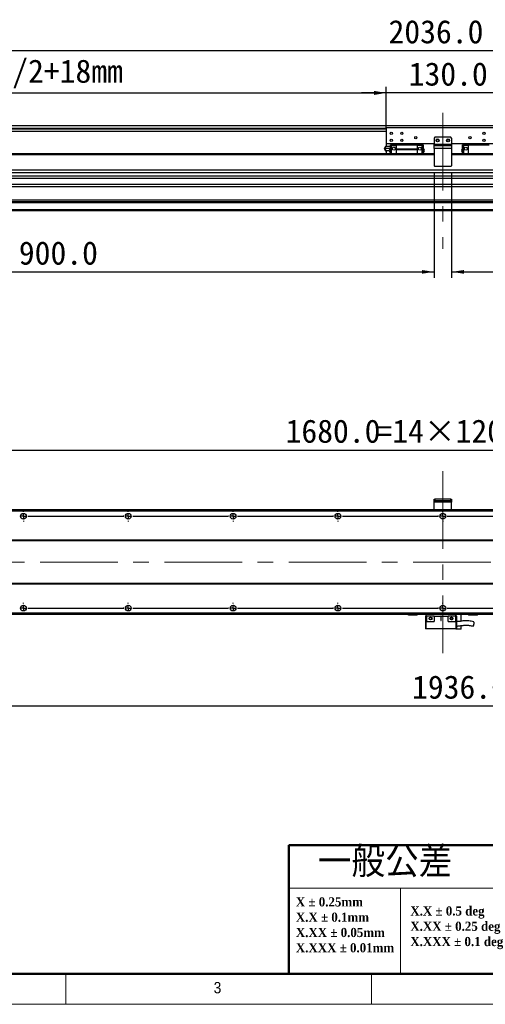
# Model space of a CAD drawing. Header units: millimetres. Extents: x 35 to 2905, y 35 to 2044.
# Tile 2 of 6: x 717 to 1250, y 35 to 1162. Entities that reach past the tile are written whole.
import ezdxf

# ---------------------------------------------------------------- set-up
doc = ezdxf.new("R2010")
doc.units = ezdxf.units.MM
doc.header["$LTSCALE"] = 7
doc.header["$PDSIZE"] = -1
doc.linetypes.add('CENTERX2', pattern=[20.32, 12.7, -2.54, 2.54, -2.54])
doc.layers.add('DIMNS', color=7, linetype='Continuous')
doc.styles.add('SLDTEXTSTYLE1', font='Gothic.ttf', dxfattribs={"width": 0.913})
doc.styles.add('SLDTEXTSTYLE2', font='timesbd.ttf', dxfattribs={"width": 0.933})
doc.styles.add('SLDTEXTSTYLE4', font='txt', dxfattribs={"bigfont": 'bigfont'})
doc.styles.add('SLDTEXTSTYLE8', font='txt')
doc.dimstyles.new('SLDDIMSTYLE0', dxfattribs={"dimtxt": 26.6, "dimasz": 14, "dimexe": 0, "dimexo": 0.0625, "dimgap": 6.65, "dimtad": 2, "dimdec": 1, "dimrnd": 1e-09, "dimzin": 4, "dimdsep": 46, "dimtxsty": 'SLDTEXTSTYLE8', "dimsah": 1, "dimcen": 0.09, "dimadec": 0, "dimazin": 1, "dimtfac": 1, "dimtdec": 1, "dimtofl": 0, "dimtmove": 0, "dimatfit": 3, "dimfxl": 0, "dimfrac": 2, "dimtolj": 1, "dimtzin": 12, "dimarcsym": 0})
doc.dimstyles.new('SLDDIMSTYLE1', dxfattribs={"dimtxt": 26.6, "dimasz": 14, "dimexe": 0, "dimexo": 0.0625, "dimgap": 6.65, "dimtad": 2, "dimdec": 1, "dimrnd": 1e-09, "dimzin": 4, "dimdsep": 46, "dimtxsty": 'SLDTEXTSTYLE8', "dimsah": 1, "dimcen": 0.09, "dimadec": 0, "dimazin": 1, "dimtfac": 1, "dimtdec": 1, "dimtmove": 0, "dimatfit": 0, "dimfxl": 0, "dimfrac": 2, "dimtolj": 1, "dimtzin": 12, "dimarcsym": 0})

# ---------------------------------------------------------------- blocks, each defined once
blk = doc.blocks.new('SW_NOTE_0')
at = {"color": 0, "linetype": 'Continuous', "lineweight": 0, "char_height": 10.5, "attachment_point": 1, "style": 'SLDTEXTSTYLE2'}
for s, insert in [('X.X ± 0.5 deg', (0, 13.8)), ('X.XX ± 0.25 deg', (0, -3.7)), ('X.XXX ± 0.1 deg', (0, -21.2))]:
    blk.add_mtext(s, dxfattribs=dict(at, insert=insert))
blk = doc.blocks.new('SW_NOTE_1')
at = {"color": 0, "linetype": 'Continuous', "lineweight": 0, "char_height": 10.5, "attachment_point": 1, "style": 'SLDTEXTSTYLE2'}
for s, insert in [('X ± 0.25mm ', (0, 13.8)), ('X.X ± 0.1mm', (0, -3.7))]:
    blk.add_mtext(s, dxfattribs=dict(at, insert=insert))
blk = doc.blocks.new('SW_NOTE_2')
at = {"color": 0, "linetype": 'Continuous', "lineweight": 0, "char_height": 10.5, "attachment_point": 1, "style": 'SLDTEXTSTYLE2'}
for s, insert in [('X.XX ± 0.05mm', (0, 13.8)), ('X.XXX ± 0.01mm', (0, -3.7))]:
    blk.add_mtext(s, dxfattribs=dict(at, insert=insert))
blk = doc.blocks.new('_D')
at = {"layer": 'DIMNS'}
for p, q in [((183.5, 1019.4), (183.5, 1133.2)), ((2219.5, 1019.4), (2219.5, 1133.2)), ((183.5, 1126.2), (2219.5, 1126.2))]:
    blk.add_line(p, q, dxfattribs=at)
for points in [[(183.5, 1126.2), (197.5, 1124.1), (197.5, 1128.3)], [(2219.5, 1126.2), (2205.5, 1128.3), (2205.5, 1124.1)]]:
    blk.add_solid(points, dxfattribs=at)
at = {"layer": 'DIMNS', "insert": (1139.3, 1161.1), "char_height": 26.6, "attachment_point": 1, "style": 'SLDTEXTSTYLE8'}
blk.add_mtext('2036.0', dxfattribs=at)
blk = doc.blocks.new('_D_1')
at = {"layer": 'Defpoints', "color": 0}
for p in [(1136.5, 1077.8), (1136.5, 1038), (218.5, 1031.2)]:
    blk.add_point(p, dxfattribs=at)
at = {"layer": 'DIMNS', "color": 0, "lineweight": -2}
for p, q in [((218.5, 1031.2), (218.5, 1077.8)), ((232.5, 1077.8), (1122.5, 1077.8)), ((1136.5, 1038), (1136.5, 1077.8))]:
    blk.add_line(p, q, dxfattribs=at)
at = {"layer": 'DIMNS', "color": 0}
for points in [[(232.5, 1080.1), (232.5, 1075.4), (218.5, 1077.8)], [(1122.5, 1080.1), (1122.5, 1075.4), (1136.5, 1077.8)]]:
    blk.add_solid(points, dxfattribs=at)
at = {"layer": 'DIMNS', "color": 0, "insert": (708.7, 1116), "char_height": 26.6, "attachment_point": 2, "style": 'SLDTEXTSTYLE8'}
blk.add_mtext('\\A1;918.0=T/2+18mm', dxfattribs=at)
blk = doc.blocks.new('_D_2')
at = {"layer": 'DIMNS'}
for p, q in [((1136.5, 1046.9), (1136.5, 1084.8)), ((1266.5, 1046.9), (1266.5, 1084.8)), ((1136.5, 1077.8), (1108.5, 1077.8)), ((1266.5, 1077.8), (1136.5, 1077.8)), ((1266.5, 1077.8), (1294.5, 1077.8))]:
    blk.add_line(p, q, dxfattribs=at)
for points in [[(1136.5, 1077.8), (1122.5, 1079.9), (1122.5, 1075.7)], [(1266.5, 1077.8), (1280.5, 1075.7), (1280.5, 1079.9)]]:
    blk.add_solid(points, dxfattribs=at)
at = {"layer": 'DIMNS', "insert": (1162.4, 1112.7), "char_height": 26.6, "attachment_point": 1, "style": 'SLDTEXTSTYLE8'}
blk.add_mtext('130.0', dxfattribs=at)
blk = doc.blocks.new('_D_4')
at = {"layer": 'DIMNS'}
for p, q in [((1191.5, 985.6), (1191.5, 866)), ((291.5, 978.4), (291.5, 866)), ((291.5, 873), (1191.5, 873))]:
    blk.add_line(p, q, dxfattribs=at)
for points in [[(291.5, 873), (305.5, 870.9), (305.5, 875.1)], [(1191.5, 873), (1177.5, 875.1), (1177.5, 870.9)]]:
    blk.add_solid(points, dxfattribs=at)
at = {"layer": 'DIMNS', "insert": (716.3, 907.9), "char_height": 26.6, "attachment_point": 1, "style": 'SLDTEXTSTYLE8'}
blk.add_mtext('900.0', dxfattribs=at)
blk = doc.blocks.new('_D_5')
at = {"layer": 'DIMNS'}
for p, q in [((1211.5, 985.6), (1211.5, 866)), ((2111.5, 978.4), (2111.5, 866)), ((1211.5, 873), (2111.5, 873))]:
    blk.add_line(p, q, dxfattribs=at)
for points in [[(1211.5, 873), (1225.5, 870.9), (1225.5, 875.1)], [(2111.5, 873), (2097.5, 875.1), (2097.5, 870.9)]]:
    blk.add_solid(points, dxfattribs=at)
at = {"layer": 'DIMNS', "insert": (1606.3, 907.9), "char_height": 26.6, "attachment_point": 1, "style": 'SLDTEXTSTYLE8'}
blk.add_mtext('900.0', dxfattribs=at)
blk = doc.blocks.new('_D_13')
at = {"layer": 'DIMNS'}
for p, q in [((233.5, 532), (233.5, 369.4)), ((2169.5, 526.4), (2169.5, 369.4)), ((233.5, 376.4), (2169.5, 376.4))]:
    blk.add_line(p, q, dxfattribs=at)
for points in [[(233.5, 376.4), (247.5, 374.3), (247.5, 378.5)], [(2169.5, 376.4), (2155.5, 378.5), (2155.5, 374.3)]]:
    blk.add_solid(points, dxfattribs=at)
at = {"layer": 'DIMNS', "insert": (1166.2, 411.3), "char_height": 26.6, "attachment_point": 1, "style": 'SLDTEXTSTYLE8'}
blk.add_mtext('1936.0', dxfattribs=at)
blk = doc.blocks.new('_D_18')
at = {"layer": 'DIMNS'}
for p, q in [((361.5, 608.1), (361.5, 676.2)), ((2041.5, 608.1), (2041.5, 676.2)), ((361.5, 669.2), (2041.5, 669.2))]:
    blk.add_line(p, q, dxfattribs=at)
for points in [[(361.5, 669.2), (375.5, 667.1), (375.5, 671.3)], [(2041.5, 669.2), (2027.5, 671.3), (2027.5, 667.1)]]:
    blk.add_solid(points, dxfattribs=at)
at = {"layer": 'DIMNS', "char_height": 26.6, "attachment_point": 1, "style": 'SLDTEXTSTYLE8'}
for s, insert in [('1680.0', (1021.5, 704.1)), ('=14×120.0(PITCH)', (1125.5, 704.1))]:
    blk.add_mtext(s, dxfattribs=dict(at, insert=insert))
blk = doc.blocks.new('SW_CENTERMARKSYMBOL_2')
at = {"layer": 'DIMNS', "color": 0}
for p, q in [((240, 0), (237.46, 0)), ((240, 0), (237.46, 0)), ((240, 0), (237.46, 0)), ((240, 0), (237.46, 0)), ((240, 5.08), (240, 5.84)), ((240, 0), (240, 2.54)), ((240, 0), (240, 2.54)), ((240, 0), (240, 2.54)), ((240, 0), (240, 2.54)), ((240, 0), (240, -2.54)), ((240, 0), (242.54, 0)), ((240, 0), (240, -2.54)), ((240, 0), (242.54, 0)), ((240, 0), (240, -2.54)), ((240, 0), (242.54, 0)), ((240, 0), (240, -2.54)), ((240, 0), (242.54, 0)), ((245.08, 0), (245.84, 0)), ((245.08, 0), (354.92, 0)), ((354.92, 0), (354.16, 0)), ((360, 0), (357.46, 0)), ((360, 0), (357.46, 0)), ((360, 0), (357.46, 0)), ((360, 0), (357.46, 0)), ((360, 0), (357.46, 0)), ((360, 5.08), (360, 5.84)), ((360, 0), (360, 2.54)), ((360, 0), (360, 2.54)), ((360, 0), (360, 2.54)), ((360, 0), (360, 2.54)), ((360, 0), (360, 2.54)), ((360, 0), (360, -2.54)), ((360, 0), (362.54, 0)), ((360, 0), (360, -2.54)), ((360, 0), (362.54, 0)), ((360, 0), (360, -2.54)), ((360, 0), (362.54, 0)), ((360, 0), (360, -2.54)), ((360, 0), (362.54, 0)), ((360, 0), (360, -2.54)), ((360, 0), (362.54, 0)), ((365.08, 0), (365.84, 0)), ((365.08, 0), (474.92, 0)), ((474.92, 0), (474.16, 0)), ((480, 0), (477.46, 0)), ((480, 0), (477.46, 0)), ((480, 0), (477.46, 0)), ((480, 0), (477.46, 0)), ((480, 0), (477.46, 0)), ((480, 0), (477.46, 0)), ((480, 5.08), (480, 5.84)), ((480, 0), (480, 2.54)), ((480, 0), (480, 2.54)), ((480, 0), (480, 2.54)), ((480, 0), (480, 2.54)), ((480, 0), (480, 2.54)), ((480, 0), (480, 2.54)), ((480, 0), (480, -2.54)), ((480, 0), (482.54, 0)), ((480, 0), (480, -2.54)), ((480, 0), (482.54, 0)), ((480, 0), (480, -2.54)), ((480, 0), (482.54, 0)), ((480, 0), (480, -2.54)), ((480, 0), (482.54, 0)), ((480, 0), (480, -2.54)), ((480, 0), (482.54, 0)), ((480, 0), (480, -2.54)), ((480, 0), (482.54, 0)), ((485.08, 0), (485.84, 0)), ((485.08, 0), (594.92, 0)), ((594.92, 0), (594.16, 0)), ((600, 0), (597.46, 0)), ((600, 0), (597.46, 0)), ((600, 0), (597.46, 0)), ((600, 0), (597.46, 0)), ((600, 0), (597.46, 0)), ((600, 0), (597.46, 0)), ((600, 0), (597.46, 0)), ((600, 5.08), (600, 5.84)), ((600, 0), (600, 2.54)), ((600, 0), (600, 2.54)), ((600, 0), (600, 2.54)), ((600, 0), (600, 2.54)), ((600, 0), (600, 2.54)), ((600, 0), (600, 2.54)), ((600, 0), (600, 2.54)), ((600, 0), (600, -2.54)), ((600, 0), (602.54, 0)), ((600, 0), (600, -2.54)), ((600, 0), (602.54, 0)), ((600, 0), (600, -2.54)), ((600, 0), (602.54, 0)), ((600, 0), (600, -2.54)), ((600, 0), (602.54, 0)), ((600, 0), (600, -2.54)), ((600, 0), (602.54, 0)), ((600, 0), (600, -2.54)), ((600, 0), (602.54, 0)), ((600, 0), (600, -2.54)), ((600, 0), (602.54, 0)), ((605.08, 0), (605.84, 0)), ((605.08, 0), (714.92, 0)), ((714.92, 0), (714.16, 0)), ((720, 0), (717.46, 0)), ((720, 0), (717.46, 0)), ((720, 0), (717.46, 0)), ((720, 0), (717.46, 0)), ((720, 0), (717.46, 0)), ((720, 0), (717.46, 0)), ((720, 0), (717.46, 0)), ((720, 0), (717.46, 0)), ((720, 5.08), (720, 5.84)), ((720, 0), (720, 2.54)), ((720, 0), (720, 2.54)), ((720, 0), (720, 2.54)), ((720, 0), (720, 2.54)), ((720, 0), (720, 2.54)), ((720, 0), (720, 2.54)), ((720, 0), (720, 2.54)), ((720, 0), (720, 2.54)), ((720, 0), (720, -2.54)), ((720, 0), (722.54, 0)), ((720, 0), (720, -2.54)), ((720, 0), (722.54, 0)), ((720, 0), (720, -2.54)), ((720, 0), (722.54, 0)), ((720, 0), (720, -2.54)), ((720, 0), (722.54, 0)), ((720, 0), (720, -2.54)), ((720, 0), (722.54, 0)), ((720, 0), (720, -2.54)), ((720, 0), (722.54, 0)), ((720, 0), (720, -2.54)), ((720, 0), (722.54, 0)), ((720, 0), (720, -2.54)), ((720, 0), (722.54, 0)), ((725.08, 0), (725.84, 0)), ((725.08, 0), (834.92, 0)), ((240, -5.08), (240, -5.84)), ((360, -5.08), (360, -5.84)), ((480, -5.08), (480, -5.84)), ((600, -5.08), (600, -5.84)), ((720, -5.08), (720, -5.84))]:
    blk.add_line(p, q, dxfattribs=at)
blk = doc.blocks.new('SW_CENTERMARKSYMBOL_3')
at = {"layer": 'DIMNS', "color": 0}
for p, q in [((120, 0), (117.46, 0)), ((120, 0), (117.46, 0)), ((120, 0), (117.46, 0)), ((120, 0), (117.46, 0)), ((120, 5.08), (120, 5.84)), ((120, 0), (120, 2.54)), ((120, 0), (120, 2.54)), ((120, 0), (120, 2.54)), ((120, 0), (120, 2.54)), ((120, 0), (120, -2.54)), ((120, 0), (122.54, 0)), ((120, 0), (120, -2.54)), ((120, 0), (122.54, 0)), ((120, 0), (120, -2.54)), ((120, 0), (122.54, 0)), ((120, 0), (120, -2.54)), ((120, 0), (122.54, 0)), ((125.08, 0), (125.84, 0)), ((125.08, 0), (234.92, 0)), ((234.92, 0), (234.16, 0)), ((240, 0), (237.46, 0)), ((240, 0), (237.46, 0)), ((240, 0), (237.46, 0)), ((240, 0), (237.46, 0)), ((240, 0), (237.46, 0)), ((240, 5.08), (240, 5.84)), ((240, 0), (240, 2.54)), ((240, 0), (240, 2.54)), ((240, 0), (240, 2.54)), ((240, 0), (240, 2.54)), ((240, 0), (240, 2.54)), ((240, 0), (240, -2.54)), ((240, 0), (242.54, 0)), ((240, 0), (240, -2.54)), ((240, 0), (242.54, 0)), ((240, 0), (240, -2.54)), ((240, 0), (242.54, 0)), ((240, 0), (240, -2.54)), ((240, 0), (242.54, 0)), ((240, 0), (240, -2.54)), ((240, 0), (242.54, 0)), ((245.08, 0), (245.84, 0)), ((245.08, 0), (354.92, 0)), ((354.92, 0), (354.16, 0)), ((360, 0), (357.46, 0)), ((360, 0), (357.46, 0)), ((360, 0), (357.46, 0)), ((360, 0), (357.46, 0)), ((360, 0), (357.46, 0)), ((360, 0), (357.46, 0)), ((360, 5.08), (360, 5.84)), ((360, 0), (360, 2.54)), ((360, 0), (360, 2.54)), ((360, 0), (360, 2.54)), ((360, 0), (360, 2.54)), ((360, 0), (360, 2.54)), ((360, 0), (360, 2.54)), ((360, 0), (360, -2.54)), ((360, 0), (362.54, 0)), ((360, 0), (360, -2.54)), ((360, 0), (362.54, 0)), ((360, 0), (360, -2.54)), ((360, 0), (362.54, 0)), ((360, 0), (360, -2.54)), ((360, 0), (362.54, 0)), ((360, 0), (360, -2.54)), ((360, 0), (362.54, 0)), ((360, 0), (360, -2.54)), ((360, 0), (362.54, 0)), ((365.08, 0), (365.84, 0)), ((365.08, 0), (474.92, 0)), ((474.92, 0), (474.16, 0)), ((480, 0), (477.46, 0)), ((480, 0), (477.46, 0)), ((480, 0), (477.46, 0)), ((480, 0), (477.46, 0)), ((480, 0), (477.46, 0)), ((480, 0), (477.46, 0)), ((480, 0), (477.46, 0)), ((480, 5.08), (480, 5.84)), ((480, 0), (480, 2.54)), ((480, 0), (480, 2.54)), ((480, 0), (480, 2.54)), ((480, 0), (480, 2.54)), ((480, 0), (480, 2.54)), ((480, 0), (480, 2.54)), ((480, 0), (480, 2.54)), ((480, 0), (480, -2.54)), ((480, 0), (482.54, 0)), ((480, 0), (480, -2.54)), ((480, 0), (482.54, 0)), ((480, 0), (480, -2.54)), ((480, 0), (482.54, 0)), ((480, 0), (480, -2.54)), ((480, 0), (482.54, 0)), ((480, 0), (480, -2.54)), ((480, 0), (482.54, 0)), ((480, 0), (480, -2.54)), ((480, 0), (482.54, 0)), ((480, 0), (480, -2.54)), ((480, 0), (482.54, 0)), ((485.08, 0), (485.84, 0)), ((485.08, 0), (594.92, 0)), ((594.92, 0), (594.16, 0)), ((600, 0), (597.46, 0)), ((600, 0), (597.46, 0)), ((600, 0), (597.46, 0)), ((600, 0), (597.46, 0)), ((600, 0), (597.46, 0)), ((600, 0), (597.46, 0)), ((600, 0), (597.46, 0)), ((600, 0), (597.46, 0)), ((600, 5.08), (600, 5.84)), ((600, 0), (600, 2.54)), ((600, 0), (600, 2.54)), ((600, 0), (600, 2.54)), ((600, 0), (600, 2.54)), ((600, 0), (600, 2.54)), ((600, 0), (600, 2.54)), ((600, 0), (600, 2.54)), ((600, 0), (600, 2.54)), ((600, 0), (600, -2.54)), ((600, 0), (602.54, 0)), ((600, 0), (600, -2.54)), ((600, 0), (602.54, 0)), ((600, 0), (600, -2.54)), ((600, 0), (602.54, 0)), ((600, 0), (600, -2.54)), ((600, 0), (602.54, 0)), ((600, 0), (600, -2.54)), ((600, 0), (602.54, 0)), ((600, 0), (600, -2.54)), ((600, 0), (602.54, 0)), ((600, 0), (600, -2.54)), ((600, 0), (602.54, 0)), ((600, 0), (600, -2.54)), ((600, 0), (602.54, 0)), ((605.08, 0), (605.84, 0)), ((605.08, 0), (714.92, 0)), ((120, -5.08), (120, -5.84)), ((240, -5.08), (240, -5.84)), ((360, -5.08), (360, -5.84)), ((480, -5.08), (480, -5.84)), ((600, -5.08), (600, -5.84))]:
    blk.add_line(p, q, dxfattribs=at)

msp = doc.modelspace()

# ---------------------------------------------------------------- linework, layer by layer
at = {"color": 7, "linetype": 'Continuous', "lineweight": 25}
for p, q in [((216.46, 1040.33), (2187.46, 1040.33)), ((1266.46, 1037.98), (1136.46, 1037.98)), ((1136.46, 1037.98), (1136.46, 1019.48)), ((216.46, 1033.83), (1136.46, 1033.83)), ((1192.46, 1026.98), (1191.46, 1025.98)), ((1191.46, 1025.98), (1191.46, 1018.98)), ((1210.46, 1026.98), (1192.46, 1026.98)), ((1211.46, 1025.98), (1210.46, 1026.98)), ((1211.46, 1025.98), (1211.46, 1018.98)), ((1191.46, 1019.48), (1136.46, 1019.48)), ((1136.46, 1019.48), (1136.46, 1016.48)), ((1141.61, 1016.48), (1136.47, 1016.48)), ((1141.61, 1013.98), (1136.47, 1013.98)), ((1141.61, 1018.38), (1142.61, 1018.38)), ((1141.61, 1017.48), (1141.61, 1018.38)), ((1141.61, 1017.48), (1142.61, 1017.48)), ((1141.61, 1007.98), (1141.61, 1017.48)), ((1148.46, 1018.48), (1142.61, 1018.48)), ((1142.61, 1017.48), (1142.61, 1018.48)), ((1142.61, 1017.48), (1148.46, 1017.48)), ((1142.61, 1007.98), (1142.61, 1017.48)), ((1148.46, 1018.48), (1148.46, 1019.48)), ((1148.46, 1018.48), (1171.96, 1018.48)), ((1148.46, 1013.48), (1148.46, 1018.48)), ((1171.96, 1018.48), (1171.96, 1019.48)), ((1171.96, 1018.48), (1171.96, 1013.48)), ((1171.96, 1018.48), (1177.81, 1018.48)), ((1177.81, 1017.48), (1171.96, 1017.48)), ((1177.81, 1017.48), (1177.81, 1018.48)), ((1178.81, 1018.38), (1177.81, 1018.38)), ((1177.81, 1007.98), (1177.81, 1017.48)), ((1178.81, 1017.48), (1177.81, 1017.48)), ((1178.81, 1018.38), (1178.81, 1017.48)), ((1178.81, 1017.48), (1178.81, 1007.98)), ((1191.46, 1018.98), (1211.46, 1018.98)), ((1191.46, 1017.48), (1191.46, 1018.98)), ((1191.46, 1017.48), (1211.46, 1017.48)), ((1191.46, 1013.98), (1191.46, 1017.48)), ((1191.46, 1013.98), (1191.46, 994.48)), ((1211.46, 1013.98), (1191.46, 1013.98)), ((1266.46, 1019.48), (1211.46, 1019.48)), ((1211.46, 1018.98), (1211.46, 1017.48)), ((1211.46, 1017.48), (1211.46, 1013.98)), ((1211.46, 1013.98), (1211.46, 994.48)), ((1224.11, 1018.38), (1225.11, 1018.38)), ((1224.11, 1017.48), (1224.11, 1018.38)), ((1224.11, 1017.48), (1225.11, 1017.48)), ((1224.11, 1007.98), (1224.11, 1017.48)), ((1225.11, 1018.48), (1230.96, 1018.48)), ((1225.11, 1018.48), (1225.11, 1017.48)), ((1225.11, 1017.48), (1225.11, 1007.98)), ((1230.96, 1017.48), (1225.11, 1017.48)), ((1230.96, 1019.48), (1230.96, 1018.48)), ((1230.96, 1007.98), (1230.96, 1018.48)), ((1230.96, 1018.48), (1254.46, 1018.48)), ((1191.46, 1007.98), (195.46, 1007.98)), ((1136.46, 1011.48), (1136.46, 1007.98)), ((1140.18, 1011.48), (1136.47, 1011.48)), ((1171.96, 1013.48), (1148.46, 1013.48)), ((1148.46, 1013.18), (1148.46, 1013.48)), ((1148.46, 1013.18), (1171.96, 1013.18)), ((1148.46, 1007.98), (1148.46, 1013.18)), ((1171.96, 1013.18), (1171.96, 1013.48)), ((1171.96, 1013.18), (1171.96, 1007.98)), ((2207.46, 1007.98), (1211.46, 1007.98)), ((1191.46, 994.48), (1192.46, 993.48)), ((1210.46, 993.48), (1192.46, 993.48)), ((1210.46, 993.48), (1211.46, 994.48)), ((2207.46, 982.61), (195.46, 982.61)), ((2063.96, 989.53), (338.96, 989.53)), ((2063.96, 986.13), (338.96, 986.13)), ((2207.46, 980.01), (195.46, 980.01)), ((2207.46, 973.08), (195.46, 973.08)), ((2207.46, 970.48), (195.46, 970.48)), ((2207.46, 954.98), (195.46, 954.98)), ((2207.46, 952.98), (195.46, 952.98)), ((2207.46, 951.98), (195.46, 951.98)), ((2207.46, 943.98), (195.46, 943.98)), ((2207.46, 942.98), (195.46, 942.98)), ((1191.46, 610.86), (1191.46, 612.86)), ((1191.46, 612.86), (1192.46, 612.86)), ((1192.46, 610.86), (1191.46, 610.86)), ((1191.46, 609.36), (1191.46, 610.86)), ((1211.46, 609.36), (1191.46, 609.36)), ((1191.46, 600.86), (1191.46, 609.36)), ((1192.46, 612.86), (1192.46, 610.86)), ((1210.46, 612.86), (1192.46, 612.86)), ((1210.46, 610.86), (1192.46, 610.86)), ((1210.46, 610.86), (1210.46, 612.86)), ((1210.46, 612.86), (1211.46, 612.86)), ((1211.46, 610.86), (1210.46, 610.86)), ((1211.46, 612.86), (1211.46, 610.86)), ((1211.46, 610.86), (1211.46, 609.36)), ((1211.46, 600.86), (1211.46, 609.36)), ((2207.46, 600.86), (195.46, 600.86)), ((2207.46, 600.36), (195.46, 600.36)), ((2207.46, 599.36), (195.46, 599.36)), ((1191.46, 600.86), (1211.46, 600.86)), ((2207.46, 565.86), (195.46, 565.86)), ((2207.46, 565.36), (195.46, 565.36)), ((2207.46, 516.36), (195.46, 516.36)), ((2207.46, 515.86), (195.46, 515.86)), ((2207.46, 482.36), (195.46, 482.36)), ((2207.46, 481.36), (195.46, 481.36)), ((2149.46, 481.26), (249.46, 481.26)), ((2149.46, 481.06), (249.46, 481.06)), ((1161.96, 480.66), (1161.96, 481.06)), ((1162.26, 480.36), (1161.96, 480.66)), ((1161.96, 480.66), (1162.96, 480.66)), ((1163.08, 480.36), (1162.26, 480.36)), ((1162.96, 481.06), (1162.96, 480.66)), ((1163.08, 480.36), (1162.96, 480.66)), ((1162.96, 480.66), (1170.96, 480.66)), ((1170.83, 480.36), (1163.08, 480.36)), ((1170.83, 480.36), (1170.96, 480.66)), ((1171.66, 480.36), (1170.83, 480.36)), ((1170.96, 480.66), (1170.96, 481.06)), ((1170.96, 480.66), (1171.96, 480.66)), ((1171.96, 480.66), (1171.66, 480.36)), ((1171.96, 481.06), (1171.96, 480.66)), ((1181.46, 478.96), (1181.46, 464.56)), ((1182.66, 478.96), (1181.46, 478.96)), ((1182.46, 478.96), (1182.46, 481.06)), ((1182.66, 478.96), (1182.66, 472.96)), ((1191.46, 478.96), (1182.66, 478.96)), ((1191.46, 478.96), (1191.46, 472.96)), ((1191.46, 478.96), (1199.21, 478.96)), ((1199.71, 478.96), (1199.21, 478.96)), ((1199.21, 478.96), (1199.21, 474.21)), ((1199.71, 478.96), (1207.46, 478.96)), ((1199.71, 474.21), (1199.71, 478.96)), ((1207.46, 472.96), (1207.46, 478.96)), ((1216.26, 478.96), (1207.46, 478.96)), ((1210.84, 477.41), (1211, 477.51)), ((1212.47, 477.01), (1212.6, 476.61)), ((1216.26, 472.96), (1216.26, 478.96)), ((1217.46, 478.96), (1216.26, 478.96)), ((1216.46, 478.96), (1216.46, 481.06)), ((1217.46, 464.56), (1217.46, 478.96)), ((1222.46, 473.31), (1222.46, 481.06)), ((1230.96, 480.66), (1230.96, 481.06)), ((1231.26, 480.36), (1230.96, 480.66)), ((1230.96, 480.66), (1231.96, 480.66)), ((1232.08, 480.36), (1231.26, 480.36)), ((1231.96, 481.06), (1231.96, 480.66)), ((1232.08, 480.36), (1231.96, 480.66)), ((1231.96, 480.66), (1239.96, 480.66)), ((1239.83, 480.36), (1232.08, 480.36)), ((1239.83, 480.36), (1239.96, 480.66)), ((1240.66, 480.36), (1239.83, 480.36)), ((1239.96, 480.66), (1239.96, 481.06)), ((1239.96, 480.66), (1240.96, 480.66)), ((1240.96, 480.66), (1240.66, 480.36)), ((1240.96, 481.06), (1240.96, 480.66)), ((1182.46, 464.56), (1181.46, 464.56)), ((1182.66, 472.96), (1182.46, 472.96)), ((1182.46, 464.56), (1182.46, 472.96)), ((1216.46, 464.56), (1182.46, 464.56)), ((1182.66, 472.96), (1191.46, 472.96)), ((1207.46, 472.96), (1216.26, 472.96)), ((1216.46, 472.96), (1216.26, 472.96)), ((1216.46, 472.96), (1216.46, 464.56)), ((1216.46, 464.56), (1216.46, 464.36)), ((1217.46, 464.56), (1216.46, 464.56)), ((1222.46, 464.36), (1216.46, 464.36)), ((1222.46, 464.36), (1222.46, 468.28))]:
    msp.add_line(p, q, dxfattribs=at)
at = {"color": 8, "linetype": 'Continuous', "lineweight": 25}
for p, q in [((216.46, 1037.33), (1136.46, 1037.33)), ((216.46, 1036.83), (1136.46, 1036.83)), ((1191.46, 1006.98), (195.46, 1006.98)), ((2207.46, 1006.98), (1211.46, 1006.98))]:
    msp.add_line(p, q, dxfattribs=at)
at = {"color": 7, "linetype": 'Continuous', "lineweight": 50}
for p, q in [((1025.29, 217), (1025.29, 70)), ((1025.29, 217), (1281, 217)), ((70, 70), (2870, 70))]:
    msp.add_line(p, q, dxfattribs=at)
at = {"color": 7, "linetype": 'Continuous', "lineweight": 18}
for p, q in [((1281, 168), (1025.29, 168)), ((1153.14, 168), (1153.14, 70)), ((70, 70), (2870, 70)), ((770, 70), (770, 35)), ((861, 70), (2870, 70)), ((1120, 35), (1120, 70)), ((35, 35), (2905, 35))]:
    msp.add_line(p, q, dxfattribs=at)
at = {"color": 7, "linetype": 'Continuous', "lineweight": 25}
for centre, radius in [((1142.46, 1031.48), 1.25), ((1154.46, 1031.48), 1.25), ((1170.46, 1026.48), 1.25), ((1195.46, 1023.48), 1.7), ((1207.46, 1023.48), 1.7), ((1232.46, 1026.48), 1.25), ((1248.46, 1031.48), 1.25), ((1142.46, 1023.48), 1.25), ((1145.31, 1013.98), 1.65), ((1154.46, 1023.48), 1.25), ((1175.11, 1013.98), 1.65), ((1195.46, 1023.48), 1.25), ((1207.46, 1023.48), 1.25), ((1227.81, 1013.98), 1.65), ((1248.46, 1023.48), 1.25), ((721.46, 593.36), 3.3), ((841.46, 593.36), 3.3), ((961.46, 593.36), 3.3), ((1081.46, 593.36), 3.3), ((1201.46, 593.36), 3.3), ((721.46, 488.36), 3.3), ((841.46, 488.36), 3.3), ((961.46, 488.36), 3.3), ((1081.46, 488.36), 3.3), ((1201.46, 488.36), 3.3), ((1187.46, 476.46), 1.6), ((1211.46, 476.46), 1.6)]:
    msp.add_circle(centre, radius, dxfattribs=at)
for centre, radius, start, end in [((1134.71, 1013.98), 0.25, 87.82466, 272.14651), ((1137.96, 1013.98), 3.25, 129.39474, 175.61658), ((1137.96, 1013.98), 3.25, 184.33912, 230.64422), ((1142.01, 1011.98), 1.9, 102.1827, 257.71469), ((1178.41, 1011.98), 1.9, 282.30188, 77.81629), ((1224.51, 1011.98), 1.9, 102.1827, 257.71469), ((1199.46, 474.21), 0.25, 180, 0)]:
    msp.add_arc(centre, radius, start, end, dxfattribs=at)
for points, knots in [([(1134.72, 1014.23), (1134.72, 1014.23), (1134.72, 1014.22), (1134.72, 1014.18), (1134.72, 1014.12), (1134.72, 1014.05), (1134.72, 1014.01), (1134.72, 1013.98), (1134.72, 1013.94), (1134.72, 1013.88), (1134.72, 1013.81), (1134.72, 1013.76), (1134.72, 1013.73), (1134.72, 1013.73), (1134.72, 1013.74)], [0, 0, 0, 0, 0.1073382, 0.2146801, 0.3220163, 0.4293564, 0.482448, 0.4956749, 0.5221519, 0.6294915, 0.7368271, 0.8441686, 0.9515074, 1, 1, 1, 1]), ([(1136.47, 1013.98), (1136.32, 1014.14), (1136.03, 1014.46), (1135.85, 1015.06), (1135.9, 1015.67), (1136.14, 1016.16), (1136.38, 1016.4), (1136.47, 1016.48)], [0, 0, 0, 0, 0.2194137, 0.4388288, 0.658243, 0.8776554, 1, 1, 1, 1]), ([(1136.47, 1011.48), (1136.32, 1011.64), (1136.03, 1011.96), (1135.85, 1012.56), (1135.9, 1013.17), (1136.14, 1013.66), (1136.38, 1013.9), (1136.47, 1013.98)], [0, 0, 0, 0, 0.2194139, 0.4388285, 0.6582419, 0.8776543, 1, 1, 1, 1]), ([(1136.47, 1016.48), (1136.32, 1016.48), (1136.04, 1016.48), (1135.87, 1016.48), (1135.9, 1016.48), (1135.91, 1016.48)], [0, 0, 0, 0, 0.4381256, 0.8762496, 1, 1, 1, 1]), ([(1135.91, 1011.48), (1135.91, 1011.48), (1135.91, 1011.48), (1136.15, 1011.48), (1136.38, 1011.48), (1136.47, 1011.48)], [0, 0, 0, 0, 0.3163071, 0.7552459, 1, 1, 1, 1]), ([(1188.6, 476.61), (1188.62, 476.48), (1188.66, 476.22), (1188.55, 475.83), (1188.33, 475.48), (1187.99, 475.22), (1187.57, 475.07), (1187.12, 475.06), (1186.68, 475.19), (1186.45, 475.37), (1186.34, 475.46)], [0, 0, 0, 0, 0.1147377, 0.2305924, 0.3509259, 0.4758245, 0.6054509, 0.7393981, 0.8775419, 1, 1, 1, 1]), ([(1187.44, 477.76), (1187.58, 477.73), (1187.86, 477.68), (1188.22, 477.42), (1188.4, 477.18), (1188.46, 477.03), (1188.47, 477.01)], [0, 0, 0, 0, 0.3223299, 0.6432152, 0.951835, 1, 1, 1, 1]), ([(1211.46, 477.61), (1211.34, 477.6), (1211.11, 477.58), (1210.79, 477.42), (1210.54, 477.18), (1210.37, 476.87), (1210.29, 476.53), (1210.33, 476.18), (1210.46, 475.85), (1210.69, 475.58), (1210.98, 475.39), (1211.32, 475.3), (1211.67, 475.31), (1212.01, 475.43), (1212.29, 475.64), (1212.49, 475.92), (1212.61, 476.26), (1212.6, 476.49), (1212.6, 476.61)], [0, 0, 0, 0, 0.0624974, 0.1249971, 0.1874962, 0.2499962, 0.312496, 0.3749958, 0.4374944, 0.4999963, 0.562493, 0.624994, 0.6874946, 0.7499988, 0.812496, 0.8749997, 0.9374989, 1, 1, 1, 1]), ([(1212.6, 476.61), (1212.62, 476.48), (1212.66, 476.22), (1212.55, 475.83), (1212.33, 475.48), (1211.99, 475.22), (1211.57, 475.07), (1211.12, 475.06), (1210.68, 475.19), (1210.45, 475.37), (1210.34, 475.46)], [0, 0, 0, 0, 0.1147383, 0.2305913, 0.3509301, 0.4758293, 0.6054479, 0.7393957, 0.8775486, 1, 1, 1, 1]), ([(1211.44, 477.76), (1211.58, 477.73), (1211.86, 477.68), (1212.22, 477.42), (1212.4, 477.18), (1212.46, 477.03), (1212.47, 477.01)], [0, 0, 0, 0, 0.3223358, 0.6432086, 0.9518342, 1, 1, 1, 1]), ([(1236.77, 472.75), (1235.8, 472.91), (1233.99, 473.19), (1231.52, 473.58), (1229.46, 473.75), (1227.61, 473.79), (1225.58, 473.71), (1223.74, 473.5), (1222.23, 473.28), (1221.22, 473.13), (1220.18, 472.98), (1219.12, 472.86), (1218.2, 472.78), (1217.65, 472.82), (1217.46, 472.83)], [0, 0, 0, 0, 0.1557752, 0.2907855, 0.3967691, 0.4749895, 0.5735875, 0.7047454, 0.7546869, 0.8070848, 0.8612075, 0.9159527, 0.9704039, 1, 1, 1, 1]), ([(1217.46, 467.84), (1217.69, 467.83), (1218.41, 467.81), (1219.56, 467.9), (1221.24, 468.09), (1222.94, 468.36), (1224.61, 468.59), (1226.06, 468.73), (1227.75, 468.82), (1229.66, 468.76), (1231.7, 468.53), (1233.81, 468.17), (1235.35, 467.94), (1236.2, 467.81)], [0, 0, 0, 0, 0.0368698, 0.1125397, 0.1785183, 0.3028051, 0.3842704, 0.4445307, 0.5302879, 0.6473399, 0.7447489, 0.8603545, 1, 1, 1, 1]), ([(1236.21, 467.85), (1236.24, 467.84), (1236.34, 467.8), (1236.53, 468.07), (1236.75, 468.56), (1236.93, 469.26), (1237.07, 470.07), (1237.15, 470.91), (1237.15, 471.69), (1237.08, 472.3), (1236.95, 472.69), (1236.83, 472.72), (1236.77, 472.73)], [0, 0, 0, 0, 0.0574041, 0.1630262, 0.2664657, 0.369977, 0.4747879, 0.5815849, 0.690232, 0.7997762, 0.9088179, 1, 1, 1, 1])]:
    msp.add_open_spline(points, degree=3, knots=knots, dxfattribs=at)
at = {"layer": 'DIMNS', "linetype": 'CENTERX2', "lineweight": 18}
for p, q in [((1201.46, 1054.93), (1201.46, 899.33)), ((1201.46, 645.01), (1201.46, 436.71)), ((2251.91, 540.86), (151.01, 540.86))]:
    msp.add_line(p, q, dxfattribs=at)

# ---------------------------------------------------------------- block references
at = {"color": 7, "linetype": 'Continuous', "lineweight": 0}
for name, p in [('SW_NOTE_1', (1033.26, 143.65)), ('SW_NOTE_0', (1164.24, 133.27)), ('SW_NOTE_2', (1033.26, 108.65))]:
    msp.add_blockref(name, p, dxfattribs=at)
at = {"layer": 'DIMNS'}
for name, p in [('SW_CENTERMARKSYMBOL_3', (601.46, 593.36)), ('SW_CENTERMARKSYMBOL_2', (481.46, 488.36))]:
    msp.add_blockref(name, p, dxfattribs=at)

# ---------------------------------------------------------------- texts
at = {"color": 7, "linetype": 'Continuous', "lineweight": 0, "attachment_point": 1}
for s, insert, char_height, style in [('一般公差', (1058.35, 215.56), 35, 'SLDTEXTSTYLE4'), ('3', (939.17, 60.52), 12.96, 'SLDTEXTSTYLE1')]:
    msp.add_mtext(s, dxfattribs=dict(at, insert=insert, char_height=char_height, style=style))

# ---------------------------------------------------------------- dimensions: what is measured, and where the dimension line sits
at = {"layer": 'DIMNS'}
for base, p1, p2, dimstyle, picture, middle in [((2219.46, 1126.16), (183.46, 1010.48), (2219.46, 1010.48), 'SLDDIMSTYLE0', '_D', (1191.27, 1126.16)), ((1136.46, 1077.76), (1266.46, 1037.98), (1136.46, 1037.98), 'SLDDIMSTYLE1', '_D_2', (1204.79, 1077.76)), ((1191.46, 872.98), (291.46, 987.33), (1191.46, 994.48), 'SLDDIMSTYLE0', '_D_4', (758.66, 872.98)), ((2111.46, 872.98), (1211.46, 994.48), (2111.46, 987.33), 'SLDDIMSTYLE0', '_D_5', (1648.65, 872.98)), ((2169.46, 376.36), (233.46, 540.86), (2169.46, 535.32), 'SLDDIMSTYLE0', '_D_13', (1218.2, 376.36))]:
    dim = msp.add_linear_dim(base=base, p1=p1, p2=p2, dimstyle=dimstyle, dxfattribs=at)
    dim.commit()
    dim.dimension.update_dxf_attribs({"geometry": picture, "text_midpoint": middle, "dimtype": 160})
for base, p1, p2, text, picture, middle in [((1136.46, 1077.76), (218.46, 1031.18), (1136.46, 1037.98), '<>=T/2+18mm', '_D_1', (708.71, 1077.76)), ((2041.46, 669.21), (361.46, 599.2), (2041.46, 599.2), '<>=14×120.0(PITCH)', '_D_18', (1218.2, 669.21))]:
    dim = msp.add_linear_dim(base=base, p1=p1, p2=p2, text=text, dimstyle='SLDDIMSTYLE0', dxfattribs=at)
    dim.commit()
    dim.dimension.update_dxf_attribs({"geometry": picture, "text_midpoint": middle, "dimtype": 160})

doc.saveas('drawing.dxf')
